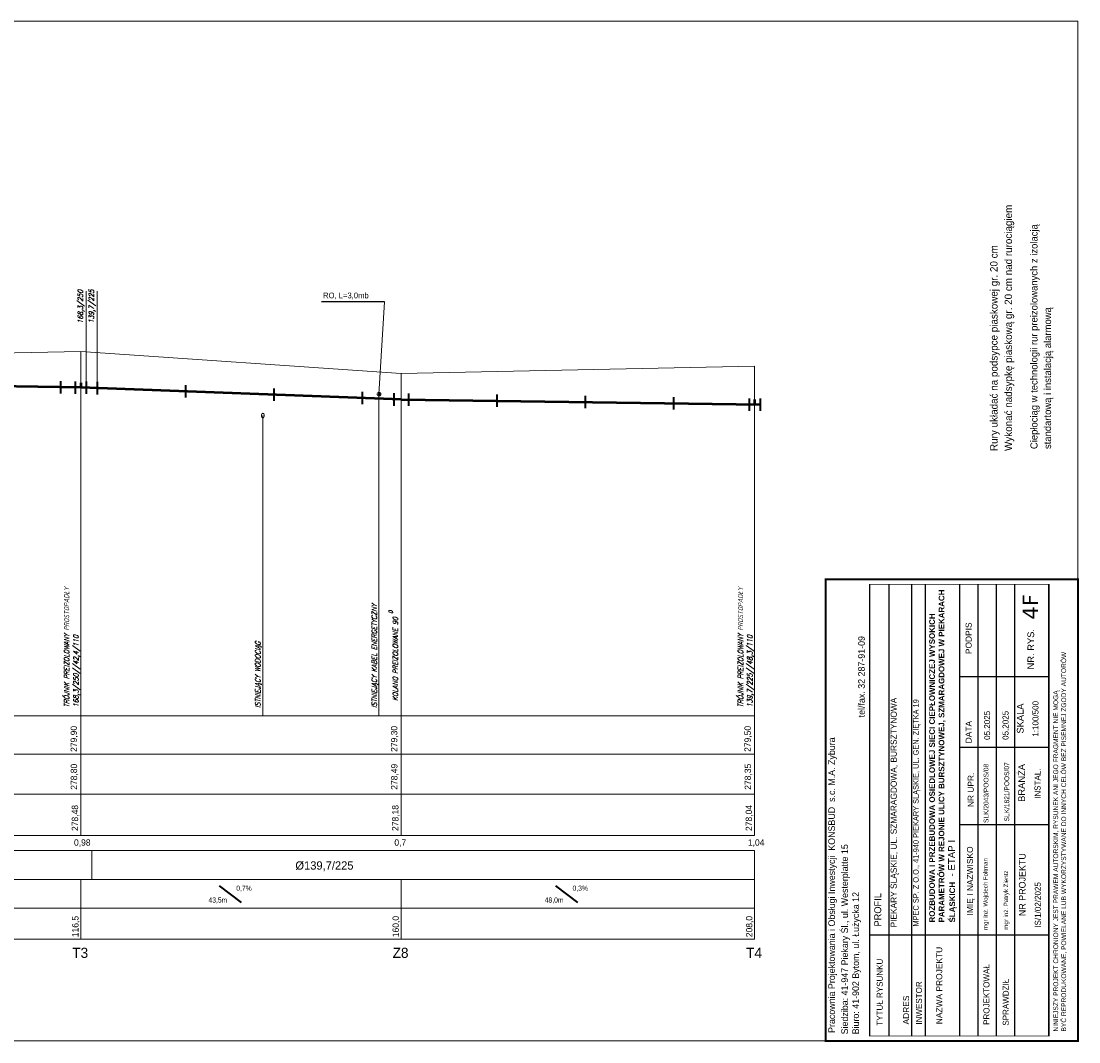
# Model space of a CAD drawing. Extents: x 6567519 to 6569315, y 5583523 to 5585607.
# Tile 61 of 67: x 6568492 to 6568779, y 5584714 to 5584992. Entities that reach past the tile are written whole.
import ezdxf

# ---------------------------------------------------------------- set-up
doc = ezdxf.new("R2010")
doc.units = 0
doc.linetypes.add('GAK', pattern=[3.5, 2, -0.7, 0.1, -0.7])
doc.linetypes.add('KOC', pattern=[2, 1.5, -0.5])
for name, color, linetype, lineweight in [('0-przyłącze', 7, 'CONTINUOUS', 50), ('monitorigng', 220, 'KOC', 30), ('pomocnicza', 140, 'CONTINUOUS', 30), ('siec', 7, 'GAK', 70), ('tekst', 2, 'CONTINUOUS', 20)]:
    doc.layers.add(name, color=color, linetype=linetype, lineweight=lineweight)
doc.layers.add('_D.OBRZEŻE', color=43, linetype='CONTINUOUS')
doc.layers.add('tabela', color=141, linetype='CONTINUOUS')
doc.styles.add('Opisy018', font='verdana.ttf', dxfattribs={"height": 20})
doc.styles.add('ULICA', font='SIMPLEX', dxfattribs={"width": 0.8, "oblique": 15.00003, "height": 1.25})

msp = doc.modelspace()

# ---------------------------------------------------------------- linework, layer by layer
at = {"layer": '0-przyłącze', "color": 0, "lineweight": 25}
msp.add_line((6568590.626, 5584915.418), (6568573.523, 5584915.417), dxfattribs=at)
at = {"layer": '0-przyłącze', "color": 1, "linetype": 'ByBlock', "lineweight": 40}
for p, q in [((6568502.635, 5584893.935), (6568502.635, 5584890.577)), ((6568506.649, 5584893.809), (6568506.649, 5584890.451)), ((6568509.643, 5584893.812), (6568509.643, 5584890.454)), ((6568512.64, 5584893.684), (6568512.64, 5584890.326)), ((6568536.624, 5584892.802), (6568536.624, 5584889.444)), ((6568560.608, 5584891.92), (6568560.608, 5584888.561)), ((6568584.591, 5584891.038), (6568584.591, 5584887.679)), ((6568593.16, 5584890.609), (6568593.16, 5584887.25)), ((6568597.148, 5584890.603), (6568597.148, 5584887.245)), ((6568621.145, 5584890.253), (6568621.145, 5584886.895)), ((6568645.143, 5584889.903), (6568645.143, 5584886.545)), ((6568669.14, 5584889.553), (6568669.14, 5584886.195)), ((6568689.649, 5584889.209), (6568689.649, 5584885.851)), ((6568692.643, 5584889.212), (6568692.643, 5584885.854))]:
    msp.add_line(p, q, dxfattribs=at)
at = {"layer": '0-przyłącze', "color": 0, "lineweight": 20, "extrusion": (0, 0, -1)}
msp.add_ellipse((6568557.624, 5584884.547), major_axis=(0, 0.646), ratio=0.5936938, dxfattribs=at)
at = {"layer": '_D.OBRZEŻE', "color": 0}
for p, q in [((6568722.468, 5584715.963), (6568722.468, 5584838.737)), ((6568727.666, 5584716), (6568727.666, 5584838.735)), ((6568733.802, 5584716.019), (6568733.802, 5584838.733)), ((6568737.581, 5584716.019), (6568737.581, 5584838.732)), ((6568746.836, 5584716.019), (6568746.836, 5584838.728)), ((6568751.836, 5584716.019), (6568751.836, 5584838.727)), ((6568756.836, 5584716.019), (6568756.836, 5584838.725)), ((6568761.836, 5584716.019), (6568761.836, 5584838.723)), ((6568771.089, 5584716.019), (6568771.089, 5584838.72)), ((6568771.089, 5584813.592), (6568746.836, 5584813.592)), ((6568771.089, 5584794.403), (6568746.836, 5584794.403)), ((6568771.089, 5584773.39), (6568746.836, 5584773.39)), ((6568771.089, 5584743.391), (6568722.468, 5584743.391))]:
    msp.add_line(p, q, dxfattribs=at)
for points, const_width in [([(6568710.468, 5584714.702), (6568710.468, 5584840.102), (6568778.941, 5584840.102), (6568778.941, 5584714.702)], 0.518), ([(6568722.442, 5584838.737), (6568722.442, 5584716.019), (6568771.239, 5584716.019), (6568771.162, 5584838.72)], 0.148)]:
    msp.add_lwpolyline(points, close=True, dxfattribs=dict(at, const_width=const_width))
at = {"layer": 'monitorigng', "color": 1, "linetype": 'ByBlock', "lineweight": 20}
msp.add_line((6568589.139, 5584802.959), (6568589.139, 5584890.373), dxfattribs=at)
at = {"layer": 'monitorigng', "color": 5, "linetype": 'ByBlock', "lineweight": 20}
msp.add_line((6568557.624, 5584802.959), (6568557.624, 5584884.547), dxfattribs=at)
at = {"layer": 'pomocnicza', "color": 0, "lineweight": 20}
for p, q in [((6568508.146, 5584770.498), (6568508.146, 5584802.959)), ((6568595.146, 5584770.498), (6568595.146, 5584802.959)), ((6568691.146, 5584770.498), (6568691.146, 5584802.959)), ((6568511.146, 5584758.541), (6568511.146, 5584766.387)), ((6568691.146, 5584742.345), (6568691.146, 5584766.387)), ((6568508.146, 5584742.345), (6568508.146, 5584758.541)), ((6568595.146, 5584742.345), (6568595.146, 5584758.541))]:
    msp.add_line(p, q, dxfattribs=at)
at = {"layer": 'siec', "linetype": 'ByBlock', "lineweight": 20}
for p, q in [((6568204.74, 5584991.702), (6568778.941, 5584991.702)), ((6568778.941, 5584991.702), (6568778.941, 5584714.702)), ((6568509.643, 5584893.812), (6568509.643, 5584918.343)), ((6568512.64, 5584893.364), (6568512.64, 5584918.391)), ((6568590.626, 5584915.418), (6568589.139, 5584890.373)), ((6568508.146, 5584901.959), (6568453.146, 5584900.959)), ((6568508.146, 5584802.959), (6568508.146, 5584901.959)), ((6568595.146, 5584895.959), (6568508.146, 5584901.959)), ((6568691.146, 5584897.959), (6568595.146, 5584895.959)), ((6568595.146, 5584802.959), (6568595.146, 5584895.959)), ((6568691.146, 5584802.959), (6568691.146, 5584897.959)), ((6568204.74, 5584714.702), (6568778.941, 5584714.702))]:
    msp.add_line(p, q, dxfattribs=at)
at = {"layer": 'siec', "linetype": 'ByBlock', "lineweight": 50}
for p, q in [((6568508.146, 5584892.159), (6568320.146, 5584895.459)), ((6568508.146, 5584893.499), (6568508.146, 5584892.159)), ((6568595.146, 5584888.959), (6568508.146, 5584892.159)), ((6568595.146, 5584888.959), (6568692.643, 5584887.537)), ((6568691.146, 5584888.899), (6568691.146, 5584887.559))]:
    msp.add_line(p, q, dxfattribs=at)
at = {"layer": 'siec', "linetype": 'Continuous', "lineweight": 20}
msp.add_circle((6568589.139, 5584890.373), 0.508, dxfattribs=at)
at = {"layer": 'siec', "linetype": 'ByBlock', "lineweight": 20}
msp.add_circle((6568589.139, 5584890.373), 0.216, dxfattribs=at)
at = {"layer": 'tabela', "color": 0, "linetype": 'ByBlock', "lineweight": 20}
for p, q in [((6568224.998, 5584802.959), (6568691.146, 5584802.959)), ((6568224.998, 5584792.552), (6568691.146, 5584792.552)), ((6568224.998, 5584781.691), (6568691.146, 5584781.691)), ((6568224.998, 5584781.691), (6568691.146, 5584781.691)), ((6568224.998, 5584770.498), (6568691.146, 5584770.498)), ((6568224.998, 5584766.387), (6568691.146, 5584766.387)), ((6568224.998, 5584758.541), (6568691.146, 5584758.541)), ((6568224.998, 5584758.541), (6568691.146, 5584758.541)), ((6568224.998, 5584758.541), (6568691.146, 5584758.541)), ((6568224.998, 5584750.721), (6568691.146, 5584750.721)), ((6568224.998, 5584750.721), (6568691.146, 5584750.721)), ((6568224.998, 5584742.345), (6568691.146, 5584742.345))]:
    msp.add_line(p, q, dxfattribs=at)
at = {"layer": 'tekst', "color": 0, "linetype": 'ByBlock', "lineweight": 40}
for p, q in [((6568545.727, 5584756.821), (6568551.72, 5584752.333)), ((6568637.042, 5584756.821), (6568643.036, 5584752.333))]:
    msp.add_line(p, q, dxfattribs=at)

# ---------------------------------------------------------------- texts
at = {"layer": '_D.OBRZEŻE', "color": 0, "attachment_point": 1, "rotation": 90}
for s, insert, char_height, width in [('{\\fArial|b1|i0|c238|p34;\\H0.819x;ROZBUDOWA I PRZEBUDOWA OSIEDLOWEJ SIECI CIEPŁOWNICZEJ WYSOKICH PARAMETRÓW W REJONIE ULICY BURSZTYNOWEJ, SZMARAGDOWEJ W PIEKARACH ŚLĄSKICH\\fArial|b0|i0|c238|p34;\\H1.221x; \\H1x; - ETAP I\\P\\H1x; }', (6568738.564, 5584746.868), 1.88431, 95.17216), ('{\\fArial|b0|i0|c238|p34;\\Q0;PODPIS}', (6568748.444, 5584819.759), 1.6325, 47.38523), ('{\\H0.8612x; tel/fax. 32 287-91-09}\\P ', (6568719.276, 5584801.925), 2.09, 63.97006), ('{\\fArial|b0|i0|c238|p34;\\Q0;NR. RYS.}', (6568765.243, 5584815.607), 1.81389, 47.38523), (' NINIEJSZY PROJEKT CHRONIONY JEST PRAWEM AUTORSKIM, RYSUNEK ANI JEGO FRAGMENT NIE MOGĄ\\P BYĆ REPRODUKOWANE, POWIELANE LUB WYKORZYSTYWANE DO INNYCH CELÓW BEZ PISEMNEJ ZGODY AUTORÓW', (6568772.278, 5584716.756), 1.3, 144.97931), ('PIEKARY ŚLĄSKIE, UL. SZMARAGDOWA, BURSZTYNOWA', (6568728.074, 5584745.529), 1.6929, 91.89273), ('MPEC SP. Z O.O., 41-940 PIEKARY ŚLĄSKIE, UL. GEN. ZIĘTKA 19', (6568734.198, 5584745.762), 1.5, 103.19293), ('05.2025', (6568753.471, 5584796.464), 1.6325, 47.38523), ('05.2025', (6568758.471, 5584796.464), 1.6325, 47.38523), ('{\\fArial|b0|i0|c238|p34;\\Q0;SKALA}', (6568762.37, 5584798.179), 1.81389, 47.38523), ('^I  1:100/500', (6568766.607, 5584789.585), 1.6325, 47.38523), ('Pracownia Projektowania i Obsługi Inwestycji  KONSBUD  s.c. M.A. Zybura{\\Q15;              }', (6568711.17, 5584716.874), 1.8, 562.17756), ('{\\fArial|b0|i0|c238|p34;\\Q0;DATA}', (6568748.444, 5584795.535), 1.6325, 47.38523), ('SLK/2043/POOS/08', (6568753.349, 5584773.885), 1.3, 45.01597), ('SLK/1821/POOS/07', (6568758.98, 5584774.313), 1.3, 45.01597), ('{\\fArial|b0|i0|c238|p34;\\Q0;BRANŻA}', (6568762.746, 5584779.64), 1.81389, 47.38523), ('{\\fArial|b0|i0|c238|p34;NR UPR.}', (6568749.033, 5584778.195), 1.6325, 47.38523), ('^IINSTAL.', (6568767.158, 5584773.917), 1.6325, 47.38523), ('Siedziba: 41-947 Piekary Śl., ul. Westerplatte 15\\PBiuro: 41-902 Bytom, ul. Łużycka 12', (6568714.696, 5584716.481), 1.8, 96.14539), ('{\\fArial|b0|i0|c238|p34;\\Q0;IMIĘ I NAZWISKO}', (6568748.819, 5584748.785), 1.6325, 47.38523), ('mgr inż. Wojciech Foltman', (6568753.249, 5584744.833), 1.2, 47.38523), ('NR PROJEKTU', (6568762.921, 5584748.579), 1.81389, 47.38523), ('mgr inż. Patryk Zientz', (6568758.792, 5584744.92), 1.2, 47.38523), ('\\A1;    IS/1/02/2025', (6568767.245, 5584743.02), 1.6325, 47.38523), ('PROFIL', (6568723.648, 5584745.767), 1.881, 95.48536), ('{\\fArial|b0|i0|c238|p34;NAZWA PROJEKTU}', (6568740.462, 5584719.234), 1.6325, 47.38523), ('TYTUŁ RYSUNKU', (6568724.317, 5584718.837), 1.6325, 47.38523), ('PROJEKTOWAŁ', (6568753.298, 5584719.051), 1.6325, 47.38523), ('SPRAWDZIŁ', (6568758.534, 5584718.842), 1.6325, 47.38523), ('INWESTOR', (6568734.96, 5584719.118), 1.6325, 47.38523), ('{\\fArial|b0|i0|c238|p34;ADRES }', (6568731.469, 5584719.162), 1.6325, 47.38523)]:
    msp.add_mtext(s, dxfattribs=dict(at, insert=insert, char_height=char_height, width=width))
at = {"layer": '_D.OBRZEŻE', "color": 0, "insert": (6568763.961, 5584829.133), "char_height": 4.18, "width": 6.8401, "attachment_point": 1, "rotation": 90, "style": 'Opisy018'}
msp.add_mtext('4F', dxfattribs=at)
at = {"layer": 'pomocnicza', "lineweight": 20}
for s, height, p in [('Wykonać nadsypkę piaskową gr. 20 cm nad rurociągiem', 2, (6568761.046, 5584874.946)), ('Ciepłociąg w technologii rur preizolowanych z izolacją', 1.92, (6568767.972, 5584875.461)), ('Rury układać na podsypce piaskowej gr. 20 cm', 2, (6568757.121, 5584874.946)), ('standartową i instalacją alarmową ', 1.92, (6568771.663, 5584875.472))]:
    msp.add_text(s, height=height, rotation=90, dxfattribs=at).set_placement(p)
at = {"layer": 'pomocnicza', "color": 0, "linetype": 'ByBlock', "lineweight": 20, "style": 'ULICA', "oblique": 15.00003, "width": 0.8}
for s, height, p in [('168,3/250', 1.4, (6568508.743, 5584909.529)), ('139,7/225', 1.4, (6568511.742, 5584909.577)), ('TRÓJNIK PREIZOLOWANY PROSTOPADŁY', 1.4, (6568505.025, 5584805.318)), ('TRÓJNIK PREIZOLOWANY PROSTOPADŁY', 1.4, (6568688.025, 5584805.318)), ('ISTNIEJĄCY KABEL ENERGETYCZNY', 1.4, (6568588.571, 5584805.126)), ('0', 1.12, (6568592.906, 5584830.731)), ('KOLANO PREIZOLOWANE 90', 1.4, (6568594.29, 5584807.017)), ('ISTNIEJĄCY WODOCIĄG', 1.4, (6568556.948, 5584805.126)), ('168,3/250//42,4/110', 1.4, (6568507.546, 5584805.318)), ('139,7/225//48,3/110', 1.4, (6568690.546, 5584805.318))]:
    msp.add_text(s, height=height, rotation=90, dxfattribs=at).set_placement(p)
at = {"layer": 'tekst', "color": 141, "lineweight": 20}
msp.add_text('RO, L=3,0mb', height=1.54829, dxfattribs=at).set_placement((6568573.968, 5584916.423))
at = {"layer": 'tekst', "color": 0, "lineweight": 20}
for s, p in [('279,90', (6568507.121, 5584793.204)), ('279,30', (6568594.121, 5584793.204)), ('279,50', (6568690.121, 5584793.204)), ('278,80', (6568507.165, 5584782.911)), ('278,49', (6568594.165, 5584782.911)), ('278,35', (6568690.165, 5584782.911)), ('278,48', (6568507.442, 5584771.718)), ('278,18', (6568594.442, 5584771.718)), ('278,04', (6568690.442, 5584771.718)), ('116,5', (6568507.544, 5584742.869)), ('160,0', (6568594.544, 5584742.869)), ('208,0', (6568690.544, 5584742.869))]:
    msp.add_text(s, height=1.728, rotation=90, dxfattribs=at).set_placement(p)
for s, height, p in [('0,98', 1.728, (6568506.322, 5584767.722)), ('0,7', 1.728, (6568593.322, 5584767.722)), ('1,04', 1.728, (6568689.322, 5584767.722)), ('%%C139,7/225', 2.2574, (6568566.447, 5584761.22)), ('T3', 2.7648, (6568505.848, 5584737.246)), ('Z8', 2.7648, (6568592.848, 5584737.246)), ('T4', 2.7648, (6568688.848, 5584737.246))]:
    msp.add_text(s, height=height, dxfattribs=at).set_placement(p)
at = {"layer": 'tekst', "color": 0, "lineweight": 20, "width": 0.8}
for s, p in [('0,7%%%', (6568550.385, 5584755.494)), ('0,3%%%', (6568641.7, 5584755.494)), ('43,5m', (6568542.827, 5584752.275)), ('48,0m', (6568634.142, 5584752.275))]:
    msp.add_text(s, height=1.38, dxfattribs=at).set_placement(p)

doc.saveas('drawing.dxf')
